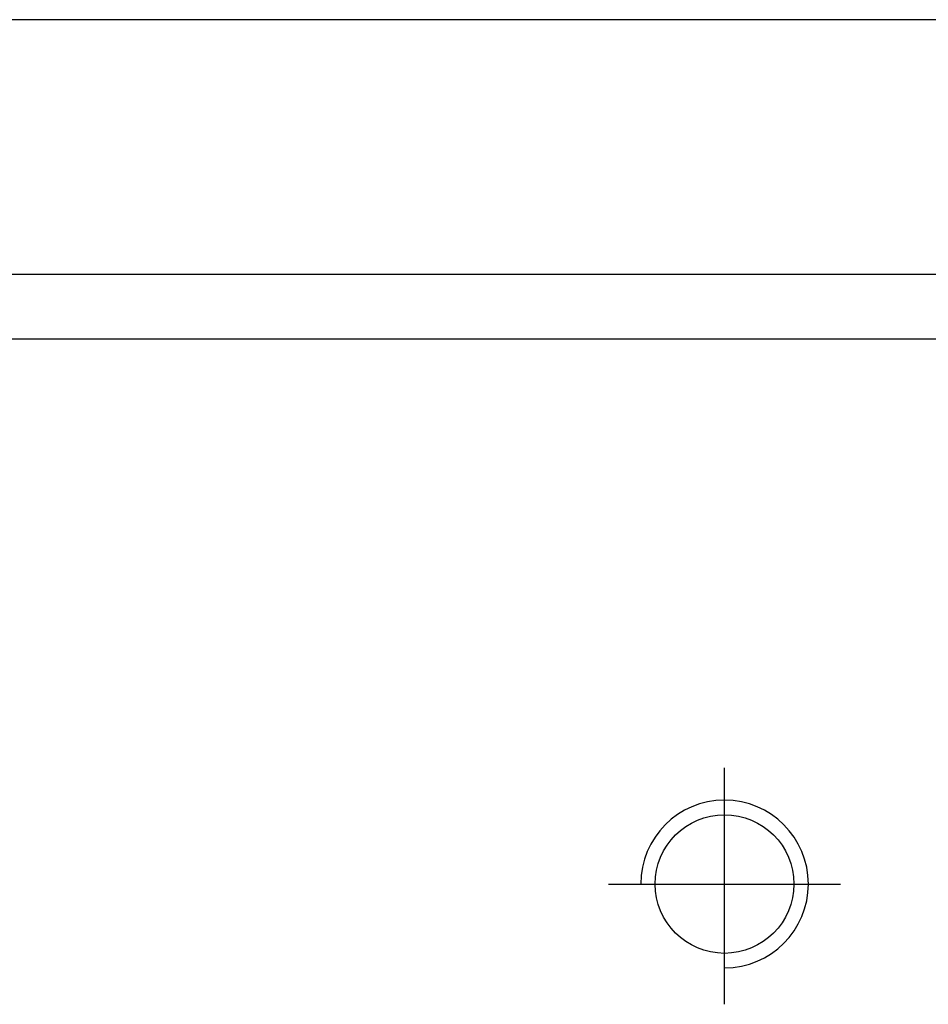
# Model space of a CAD drawing. Header units: millimetres. Extents: x -212 to 3135, y -1694 to 860.
# Tile 239 of 256: x 28 to 42, y -396 to -381. Entities that reach past the tile are written whole.
import ezdxf

# ---------------------------------------------------------------- set-up
doc = ezdxf.new("R2010")
doc.units = ezdxf.units.MM
doc.layers.add('2', color=7, linetype='CONTINUOUS', true_color=0xffffff)

msp = doc.modelspace()

# ---------------------------------------------------------------- linework, layer by layer
at = {"layer": '2', "linetype": 'Continuous'}
for p, q in [((47.789, -380.92), (25.779, -380.92)), ((88.526, -384.872), (14.279, -384.872)), ((164.279, -385.872), (14.279, -385.872))]:
    msp.add_line(p, q, dxfattribs=at)
at = {"layer": '2', "ltscale": 0.5}
for p, q in [((39.279, -396.187), (39.279, -392.522)), ((37.479, -394.322), (41.079, -394.322))]:
    msp.add_line(p, q, dxfattribs=at)
at = {"layer": '2', "linetype": 'Continuous'}
msp.add_circle((39.279, -394.322), 1.075, dxfattribs=at)
at = {"layer": '2'}
msp.add_arc((39.279, -394.322), 1.3, 270, 180, dxfattribs=at)

doc.saveas('drawing.dxf')
